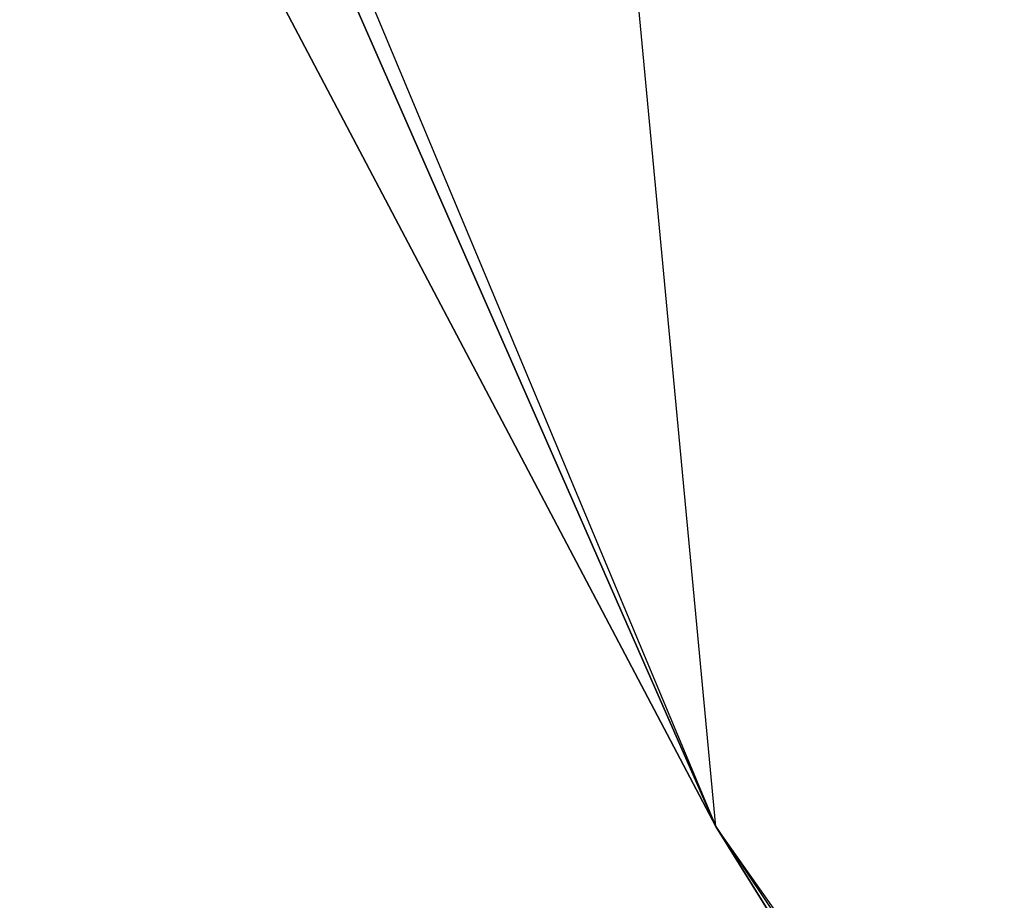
# Model space of a CAD drawing. Extents: x -239 to 258, y 86 to 555.
# Tile 254 of 256: x -146.64968 to -146.6438, y 190.98335 to 190.98861. Entities that reach past the tile are written whole.
import ezdxf

# ---------------------------------------------------------------- set-up
doc = ezdxf.new("R2010")
doc.units = 0
doc.header["$LTSCALE"] = 25.4
doc.layers.get('0').update_dxf_attribs({"color": 13, "linetype": 'CONTINUOUS'})

# ---------------------------------------------------------------- blocks, each defined once
blk = doc.blocks.new('PEAR-III-7794_1_STL')
at = {"color": 250}
mesh = blk.add_polyface(dxfattribs=at)
corners = [(-148.1582946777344, 194.6008758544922, 370.5822448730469), (-146.6455230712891, 190.9837951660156, 370.5822448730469), (-147.9365692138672, 193.9222106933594, 432.5822448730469)]
mesh.append_faces([[corners[k] for k in face] for face in [(0, 1, 2)]], dxfattribs={"color": 250})
mesh = blk.add_polyface(dxfattribs=at)
corners = [(-147.9365692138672, 193.9222106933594, 432.5822448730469), (-146.6455230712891, 190.9837951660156, 370.5822448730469), (-146.8120727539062, 191.2995452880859, 432.5822448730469)]
mesh.append_faces([[corners[k] for k in face] for face in [(0, 1, 2)]], dxfattribs={"color": 250})
mesh = blk.add_polyface(dxfattribs=at)
corners = [(-146.6815948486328, 191.3668975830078, 433.5093078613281), (-146.8120727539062, 191.2995452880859, 432.5822448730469), (-146.6455230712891, 190.9837951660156, 432.5822448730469)]
mesh.append_faces([[corners[k] for k in face] for face in [(0, 1, 2)]], dxfattribs={"color": 250})
mesh = blk.add_polyface(dxfattribs=at)
corners = [(-146.8120727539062, 191.2995452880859, 432.5822448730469), (-146.6455230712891, 190.9837951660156, 370.5822448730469), (-146.6455230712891, 190.9837951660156, 432.5822448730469)]
mesh.append_faces([[corners[k] for k in face] for face in [(0, 1, 2)]], dxfattribs={"color": 250})
mesh = blk.add_polyface(dxfattribs=at)
corners = [(-146.6455230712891, 190.9837951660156, 370.5822448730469), (-145.3257904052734, 188.8636169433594, 432.5822448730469), (-146.6455230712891, 190.9837951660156, 432.5822448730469)]
mesh.append_faces([[corners[k] for k in face] for face in [(0, 1, 2)]], dxfattribs={"color": 250})
mesh = blk.add_polyface(dxfattribs=at)
corners = [(-146.6455230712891, 190.9837951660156, 370.5822448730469), (-144.4561462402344, 187.7313385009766, 370.5822448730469), (-145.3257904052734, 188.8636169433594, 432.5822448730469)]
mesh.append_faces([[corners[k] for k in face] for face in [(0, 1, 2)]], dxfattribs={"color": 250})
mesh = blk.add_polyface(dxfattribs=at)
corners = [(-146.6455230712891, 190.9837951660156, 432.5822448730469), (-145.3257904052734, 188.8636169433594, 432.5822448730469), (-145.2062225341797, 188.9488372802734, 433.5093078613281)]
mesh.append_faces([[corners[k] for k in face] for face in [(0, 1, 2)]], dxfattribs={"color": 250})

msp = doc.modelspace()

# ---------------------------------------------------------------- block references
at = {"color": 0}
msp.add_blockref('PEAR-III-7794_1_STL', (0, 0), dxfattribs=at)

doc.saveas('drawing.dxf')
